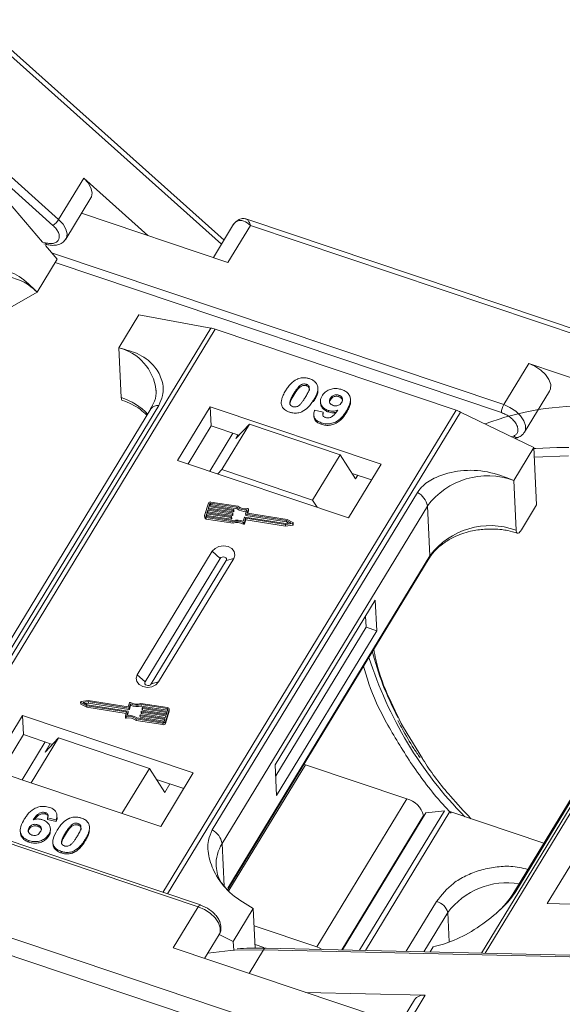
# Model space of a CAD drawing. Header units: millimetres. Extents: x -645 to 830, y -176 to 857.
# Tile 43 of 76: x 296 to 332, y 663 to 730. Entities that reach past the tile are written whole.
import ezdxf

# ---------------------------------------------------------------- set-up
doc = ezdxf.new("R2010")
doc.units = ezdxf.units.MM

msp = doc.modelspace()

# ---------------------------------------------------------------- linework, layer by layer
at = {"color": 7, "linetype": 'Continuous', "lineweight": 15}
for p, q in [((286.806, 734.421), (309.134, 714.487)), ((309.303, 714.765), (287.502, 734.228)), ((277.791, 733.628), (297.814, 715.752)), ((298.198, 716.151), (278.645, 733.608)), ((299.879, 718.914), (298.198, 716.151)), ((304.181, 715.073), (299.879, 718.914)), ((294.839, 717.304), (297.114, 714.63)), ((298.687, 714.834), (300.368, 717.596)), ((299.74, 716.565), (309.567, 713.264)), ((309.946, 715.822), (308.589, 713.592)), ((309.567, 713.264), (311.08, 715.75)), ((345.428, 704.543), (310.83, 716.164)), ((311.08, 715.75), (345.185, 704.294)), ((297.315, 714.577), (297.114, 714.63)), ((297.212, 714.515), (297.382, 714.47)), ((297.32, 714.388), (298.098, 713.473)), ((328.08, 703.719), (297.721, 713.916)), ((296.753, 711.264), (298.098, 713.473)), ((297.962, 713.25), (327.924, 703.186)), ((293.945, 709.658), (296.753, 711.264)), ((303.576, 709.747), (302.232, 707.538)), ((303.576, 709.747), (308.407, 708.86)), ((308.407, 708.86), (288.727, 676.518)), ((289.015, 676.421), (308.706, 708.782)), ((308.706, 708.782), (324.886, 703.347)), ((302.232, 707.538), (302.398, 704.197)), ((329.76, 706.481), (328.08, 703.719)), ((338.657, 703.493), (329.76, 706.481)), ((314.828, 705.087), (314.833, 704.984)), ((313.986, 704.467), (313.991, 704.364)), ((314.371, 704.979), (314.376, 704.876)), ((315.609, 704.757), (315.604, 704.86)), ((329.484, 701.868), (331.165, 704.63)), ((313.158, 703.999), (313.159, 703.972)), ((315.311, 703.915), (315.306, 704.018)), ((315.771, 703.937), (315.777, 703.834)), ((316.446, 704.145), (316.451, 704.042)), ((317.013, 704.252), (317.008, 704.354)), ((317.797, 703.978), (317.791, 704.081)), ((304.385, 703.432), (290.603, 680.783)), ((291.142, 681.016), (304.924, 703.665)), ((324.886, 703.347), (305.195, 670.986)), ((305.508, 670.881), (325.188, 703.224)), ((308.374, 703.571), (306.189, 699.98)), ((319.841, 699.719), (308.374, 703.571)), ((308.374, 703.571), (308.438, 702.286)), ((315.382, 703.343), (315.962, 703.205)), ((315.945, 703.042), (315.967, 703.102)), ((315.962, 703.205), (315.967, 703.102)), ((316.305, 703.328), (316.31, 703.225)), ((317.528, 703.193), (317.523, 703.296)), ((325.188, 703.224), (330.093, 700.84)), ((315.335, 702.971), (315.34, 702.868)), ((315.818, 702.502), (315.823, 702.399)), ((308.438, 702.286), (306.891, 699.745)), ((308.356, 699.253), (309.902, 701.794)), ((310.294, 701.663), (308.438, 702.286)), ((311.002, 702.404), (309.153, 699.365)), ((310.088, 701.447), (311.002, 702.404)), ((317.093, 700.358), (311.002, 702.404)), ((310.088, 701.447), (310.232, 701.683)), ((328.75, 701.614), (328.612, 701.56)), ((328.857, 701.441), (329.064, 701.522)), ((328.749, 698.631), (330.093, 700.84)), ((330.093, 700.84), (330.285, 696.986)), ((332.451, 700.835), (331.652, 700.84)), ((306.189, 699.98), (317.656, 696.129)), ((315.245, 697.319), (317.093, 700.358)), ((317.093, 700.358), (318.135, 698.744)), ((330.125, 700.202), (332.439, 700.275)), ((309.153, 699.365), (308.878, 699.077)), ((315.245, 697.319), (309.153, 699.365)), ((317.656, 696.129), (319.841, 699.719)), ((319.202, 698.671), (317.9, 699.108)), ((318.279, 698.981), (318.135, 698.744)), ((346.099, 698.984), (326.587, 666.917)), ((326.829, 666.912), (346.356, 699.003)), ((328.915, 695.29), (328.749, 698.631)), ((322.289, 697.833), (308.507, 675.184)), ((310.218, 696.9), (308.423, 697.183)), ((315.558, 696.833), (315.245, 697.319)), ((308.256, 697.1), (308.001, 696.268)), ((308.208, 696.635), (308.155, 696.462)), ((308.19, 696.457), (308.214, 696.533)), ((309.849, 696.377), (308.208, 696.635)), ((308.214, 696.533), (308.208, 696.635)), ((308.214, 696.533), (309.854, 696.274)), ((308.283, 696.878), (308.23, 696.705)), ((308.23, 696.705), (309.87, 696.447)), ((308.265, 696.699), (308.288, 696.775)), ((309.923, 696.62), (308.283, 696.878)), ((308.288, 696.775), (308.283, 696.878)), ((308.288, 696.775), (309.928, 696.517)), ((308.346, 697.086), (308.304, 696.947)), ((308.304, 696.947), (309.944, 696.689)), ((308.339, 696.942), (308.352, 696.983)), ((308.352, 696.983), (308.346, 697.086)), ((310.169, 696.835), (308.402, 697.114)), ((308.402, 697.114), (308.407, 697.011)), ((308.407, 697.011), (310.174, 696.733)), ((309.176, 674.267), (322.958, 696.916)), ((309.928, 696.517), (309.923, 696.62)), ((309.962, 696.668), (309.951, 696.634)), ((309.956, 696.531), (309.951, 696.634)), ((309.956, 696.531), (309.967, 696.565)), ((309.967, 696.57), (309.962, 696.673)), ((309.967, 696.565), (309.962, 696.668)), ((310.174, 696.733), (310.169, 696.835)), ((310.754, 696.398), (310.836, 696.666)), ((310.866, 696.453), (310.942, 696.704)), ((310.895, 696.43), (310.947, 696.601)), ((310.942, 696.704), (310.947, 696.601)), ((310.949, 696.611), (310.944, 696.714)), ((323.125, 693.576), (322.958, 696.916)), ((329.277, 695.328), (330.285, 696.986)), ((307.998, 696.24), (308.003, 696.137)), ((308.134, 696.393), (308.092, 696.254)), ((308.092, 696.254), (308.093, 696.236)), ((308.105, 696.143), (309.9, 695.861)), ((308.11, 696.04), (308.105, 696.143)), ((308.11, 696.04), (309.905, 695.758)), ((308.116, 696.215), (308.139, 696.29)), ((308.126, 696.212), (309.893, 695.934)), ((309.775, 696.135), (308.134, 696.393)), ((308.139, 696.29), (308.134, 696.393)), ((308.139, 696.29), (309.78, 696.032)), ((308.155, 696.462), (309.796, 696.204)), ((309.78, 696.032), (309.775, 696.135)), ((309.813, 696.183), (309.802, 696.148)), ((309.808, 696.046), (309.802, 696.148)), ((309.808, 696.046), (309.818, 696.08)), ((309.813, 696.183), (309.818, 696.08)), ((309.819, 696.085), (309.814, 696.188)), ((309.854, 696.274), (309.849, 696.377)), ((309.887, 696.426), (309.877, 696.391)), ((309.882, 696.288), (309.877, 696.391)), ((309.882, 696.288), (309.893, 696.323)), ((309.893, 696.323), (309.887, 696.426)), ((309.893, 696.328), (309.888, 696.43)), ((309.905, 695.758), (309.9, 695.861)), ((310.597, 695.888), (310.679, 696.156)), ((310.672, 695.821), (310.754, 696.089)), ((310.677, 695.718), (310.672, 695.821)), ((310.677, 695.718), (310.759, 695.987)), ((310.707, 696.169), (313.434, 695.74)), ((310.753, 696.394), (310.758, 696.291)), ((310.754, 696.089), (313.431, 695.668)), ((310.759, 695.987), (310.754, 696.089)), ((310.759, 695.987), (313.436, 695.565)), ((313.498, 695.948), (310.771, 696.377)), ((310.776, 696.275), (310.771, 696.377)), ((310.776, 696.275), (313.503, 695.845)), ((310.866, 696.444), (310.866, 696.453)), ((313.537, 696.014), (310.883, 696.432)), ((313.785, 695.794), (313.498, 695.948)), ((313.503, 695.845), (313.498, 695.948)), ((313.503, 695.845), (313.64, 695.772)), ((313.928, 695.805), (313.537, 696.014)), ((310.598, 695.8), (310.603, 695.697)), ((313.431, 695.668), (313.909, 695.741)), ((313.436, 695.565), (313.431, 695.668)), ((313.434, 695.74), (313.785, 695.794)), ((313.436, 695.565), (313.914, 695.638)), ((313.909, 695.741), (313.914, 695.638)), ((313.953, 695.675), (313.947, 695.778)), ((308.516, 693.876), (303.474, 685.59)), ((308.516, 693.876), (309.044, 693.395)), ((309.044, 693.395), (304.002, 685.109)), ((304.411, 684.972), (309.453, 693.258)), ((304.908, 685.108), (309.95, 693.395)), ((309.95, 693.395), (309.453, 693.258)), ((323.125, 693.576), (309.549, 671.266)), ((309.565, 671.187), (323.084, 693.405)), ((342.476, 693.525), (328.695, 670.876)), ((328.888, 671.043), (342.669, 693.693)), ((319.454, 690.602), (312.732, 679.554)), ((319.557, 688.546), (319.454, 690.602)), ((318.84, 688.787), (318.803, 689.532)), ((312.769, 678.809), (318.84, 688.787)), ((312.834, 677.498), (319.557, 688.546)), ((319.557, 688.546), (318.84, 688.787)), ((304.002, 685.109), (303.474, 685.59)), ((304.908, 685.108), (304.411, 684.972)), ((299.673, 683.751), (299.678, 683.649)), ((299.692, 683.725), (300.083, 683.515)), ((299.697, 683.622), (299.692, 683.725)), ((299.697, 683.622), (300.088, 683.412)), ((300.189, 683.861), (299.712, 683.788)), ((300.187, 683.789), (299.835, 683.736)), ((299.835, 683.736), (300.123, 683.581)), ((299.986, 683.655), (300.192, 683.686)), ((300.083, 683.515), (302.738, 683.097)), ((300.088, 683.412), (300.083, 683.515)), ((300.088, 683.412), (302.731, 682.996)), ((300.123, 683.581), (302.849, 683.152)), ((302.913, 683.36), (300.187, 683.789)), ((300.192, 683.686), (300.187, 683.789)), ((302.866, 683.44), (300.189, 683.861)), ((300.192, 683.686), (302.918, 683.257)), ((302.949, 683.708), (302.866, 683.44)), ((302.918, 683.257), (302.913, 683.36)), ((303.023, 683.642), (302.941, 683.374)), ((302.946, 683.271), (302.941, 683.374)), ((302.946, 683.271), (303.028, 683.539)), ((303.028, 683.539), (303.023, 683.642)), ((305.515, 683.386), (303.721, 683.669)), ((305.494, 683.317), (303.728, 683.595)), ((303.733, 683.492), (303.728, 683.595)), ((303.733, 683.492), (305.499, 683.214)), ((303.807, 683.346), (303.818, 683.381)), ((303.807, 683.342), (303.812, 683.239)), ((305.465, 683.067), (303.825, 683.325)), ((303.83, 683.223), (303.825, 683.325)), ((303.846, 683.395), (305.486, 683.136)), ((305.365, 682.429), (305.619, 683.261)), ((305.486, 683.136), (305.529, 683.275)), ((305.499, 683.214), (305.494, 683.317)), ((305.619, 683.261), (305.625, 683.158)), ((305.628, 683.186), (305.623, 683.289)), ((295.769, 682.855), (293.584, 679.265)), ((307.235, 679.004), (295.769, 682.855)), ((295.769, 682.855), (295.833, 681.571)), ((302.677, 682.816), (302.682, 682.713)), ((302.755, 683.076), (302.678, 682.825)), ((302.739, 682.681), (302.733, 682.784)), ((302.741, 683.03), (302.738, 683.097)), ((302.867, 683.131), (302.785, 682.863)), ((302.822, 682.867), (302.872, 683.028)), ((302.872, 683.033), (302.867, 683.136)), ((302.872, 683.028), (302.867, 683.131)), ((303.402, 682.629), (305.197, 682.346)), ((303.407, 682.526), (303.402, 682.629)), ((303.452, 682.694), (305.218, 682.416)), ((303.658, 682.856), (303.663, 682.754)), ((303.659, 682.861), (303.669, 682.896)), ((305.317, 682.582), (303.676, 682.84)), ((303.681, 682.737), (303.676, 682.84)), ((303.681, 682.737), (305.287, 682.485)), ((303.697, 682.91), (305.338, 682.651)), ((303.733, 683.104), (303.744, 683.138)), ((303.733, 683.099), (303.738, 682.996)), ((305.391, 682.825), (303.75, 683.083)), ((303.756, 682.98), (303.75, 683.083)), ((303.756, 682.98), (305.361, 682.727)), ((303.772, 683.152), (305.412, 682.894)), ((303.83, 683.223), (305.435, 682.97)), ((305.338, 682.651), (305.391, 682.825)), ((305.37, 682.326), (305.625, 683.158)), ((305.412, 682.894), (305.465, 683.067)), ((303.407, 682.526), (305.202, 682.244)), ((305.197, 682.346), (305.202, 682.244)), ((305.274, 682.443), (305.317, 682.582)), ((305.37, 682.326), (305.365, 682.429)), ((322.627, 679.963), (321.348, 682.042)), ((295.833, 681.571), (294.286, 679.029)), ((297.776, 680.918), (295.833, 681.571)), ((298.195, 681.357), (296.356, 678.334)), ((297.282, 680.4), (298.195, 681.357)), ((298.195, 681.357), (304.287, 679.31)), ((295.751, 678.537), (297.297, 681.079)), ((297.627, 680.968), (297.282, 680.4)), ((277.555, 680.105), (307.575, 670.022)), ((307.714, 670.14), (277.639, 680.242)), ((302.447, 676.288), (304.287, 679.31)), ((304.287, 679.31), (305.328, 677.697)), ((309.63, 671.11), (314.77, 679.557)), ((312.732, 679.554), (312.834, 677.498)), ((314.77, 679.557), (314.676, 679.586)), ((321.578, 677.27), (314.77, 679.557)), ((293.584, 679.265), (305.05, 675.413)), ((305.05, 675.413), (307.235, 679.004)), ((306.597, 677.955), (304.764, 678.57)), ((305.328, 677.697), (305.673, 678.265)), ((321.578, 677.27), (315.528, 667.327)), ((297.301, 676.343), (297.306, 676.24)), ((298.031, 675.847), (297.452, 675.985)), ((297.452, 675.985), (297.457, 675.882)), ((298.079, 676.214), (298.079, 676.219)), ((298.084, 676.116), (298.08, 676.201)), ((317.212, 667.132), (322.692, 676.138)), ((322.858, 676.335), (317.258, 667.131)), ((318.405, 667.105), (324.094, 676.454)), ((318.796, 667.096), (324.459, 676.404)), ((322.692, 676.138), (322.695, 676.068)), ((322.858, 676.335), (324.094, 676.454)), ((324.459, 676.404), (330.769, 674.284)), ((296.215, 675.335), (296.221, 675.233)), ((296.792, 675.525), (296.797, 675.422)), ((297.457, 675.882), (298.037, 675.744)), ((298.031, 675.847), (298.037, 675.744)), ((299.048, 675.394), (299.043, 675.497)), ((299.5, 675.604), (299.505, 675.502)), ((295.622, 675.109), (295.627, 675.006)), ((297.533, 674.881), (297.538, 674.778)), ((297.647, 675.148), (297.642, 675.251)), ((298.657, 674.982), (298.662, 674.88)), ((300.261, 675.089), (300.256, 675.192)), ((296.193, 674.463), (296.198, 674.361)), ((297.81, 674.329), (297.815, 674.226)), ((299.98, 674.538), (299.985, 674.435)), ((309.176, 674.267), (309.319, 671.41)), ((298.362, 673.735), (298.367, 673.632)), ((299.152, 673.74), (299.157, 673.637)), ((333.187, 673.819), (331.003, 670.229)), ((318.294, 660.101), (284.189, 671.556)), ((283.077, 670.759), (317.96, 659.042)), ((307.714, 670.14), (307.717, 670.139)), ((308.189, 669.918), (307.714, 670.131)), ((323.576, 670.38), (321.539, 667.033)), ((331.003, 670.229), (341.346, 669.991)), ((307.575, 670.022), (305.895, 667.259)), ((311.269, 669.905), (309.925, 667.695)), ((311.269, 669.905), (311.402, 667.245)), ((322.724, 667.006), (324.318, 669.625)), ((324.416, 667.667), (324.318, 669.625)), ((315.528, 667.327), (311.328, 668.738)), ((307.996, 666.554), (308.98, 668.17)), ((308.972, 668.158), (309.925, 667.695)), ((309.925, 667.695), (309.955, 667.1)), ((311.39, 667.487), (311.983, 667.288)), ((305.895, 667.259), (319.806, 662.587)), ((310.004, 667.103), (311.947, 667.137)), ((310.982, 665.551), (311.947, 667.137)), ((311.947, 667.137), (342.712, 666.431)), ((342.876, 666.543), (312.111, 667.249)), ((323.137, 666.996), (323.336, 667.324)), ((322.816, 664.087), (314.791, 664.271)), ((321.303, 661.601), (322.816, 664.087)), ((322.083, 663.776), (320.402, 661.013))]:
    msp.add_line(p, q, dxfattribs=at)
at = {"color": 7, "linetype": 'Continuous', "lineweight": 15, "flags": 128}
for points in [[(300.368, 717.596), (300.403, 717.664), (300.448, 717.943), (300.369, 718.263), (300.174, 718.596), (299.879, 718.914)], [(298.686, 714.832), (298.722, 714.902), (298.767, 715.181), (298.689, 715.5), (298.493, 715.834), (298.198, 716.151)], [(310.196, 716.042), (310.043, 715.94), (309.946, 715.822)], [(331.165, 704.63), (331.227, 704.78), (331.233, 705.075), (331.116, 705.402), (330.887, 705.733), (330.565, 706.04), (330.179, 706.297), (329.76, 706.481)], [(329.488, 701.874), (329.547, 702.018), (329.552, 702.313), (329.436, 702.64), (329.206, 702.971), (328.885, 703.278), (328.498, 703.535), (328.08, 703.719)], [(331.652, 700.84), (330.245, 700.782), (330.097, 700.771)], [(309.967, 696.565), (309.967, 696.569), (309.967, 696.57)], [(310.887, 696.746), (310.899, 696.747), (310.91, 696.745), (310.921, 696.742), (310.93, 696.737), (310.937, 696.73), (310.942, 696.722), (310.944, 696.713), (310.942, 696.704)], [(310.947, 696.601), (310.949, 696.61), (310.949, 696.611)], [(309.818, 696.08), (309.819, 696.084), (309.819, 696.085)], [(309.893, 696.323), (309.893, 696.326), (309.893, 696.328)], [(313.928, 695.805), (313.938, 695.798), (313.945, 695.789), (313.947, 695.779), (313.946, 695.768), (313.941, 695.759), (313.933, 695.75), (313.922, 695.744), (313.909, 695.741)], [(309.95, 693.395), (310.024, 693.624), (309.978, 693.856), (309.818, 694.054), (309.569, 694.188), (309.269, 694.238), (308.964, 694.196), (308.7, 694.069), (308.516, 693.876)], [(309.453, 693.258), (309.474, 693.324), (309.461, 693.39), (309.415, 693.446), (309.344, 693.484), (309.259, 693.499), (309.172, 693.487), (309.096, 693.451), (309.044, 693.395)], [(323.125, 693.576), (323.116, 693.48), (323.084, 693.405)], [(303.474, 685.59), (303.4, 685.36), (303.447, 685.129), (303.606, 684.931), (303.855, 684.797), (304.155, 684.747), (304.46, 684.788), (304.725, 684.915), (304.908, 685.108)], [(304.002, 685.109), (303.981, 685.044), (303.994, 684.978), (304.04, 684.921), (304.111, 684.883), (304.196, 684.869), (304.283, 684.881), (304.358, 684.917), (304.411, 684.972)], [(299.692, 683.725), (299.682, 683.732), (299.676, 683.741), (299.673, 683.751), (299.674, 683.761), (299.679, 683.771), (299.688, 683.779), (299.699, 683.785), (299.712, 683.788)], [(302.733, 682.784), (302.722, 682.783), (302.71, 682.784), (302.7, 682.787), (302.69, 682.793), (302.683, 682.8), (302.679, 682.808), (302.677, 682.816), (302.678, 682.825)], [(302.872, 683.028), (302.872, 683.032), (302.872, 683.033)], [(305.509, 683.212), (305.508, 683.212), (305.499, 683.214)], [(305.625, 683.158), (305.628, 683.179), (305.628, 683.186)], [(324.459, 676.404), (324.411, 676.419), (324.39, 676.425)], [(307.575, 670.022), (307.608, 670.07), (307.641, 670.108), (307.671, 670.132), (307.698, 670.142), (307.714, 670.14)], [(307.575, 670.022), (307.994, 669.838), (308.38, 669.581), (308.702, 669.274), (308.931, 668.942), (309.048, 668.615), (309.042, 668.321), (308.98, 668.17)], [(308.216, 666.916), (309.74, 667.085), (310.004, 667.103)], [(315.528, 667.327), (315.738, 667.242), (315.888, 667.163)]]:
    msp.add_lwpolyline(points, dxfattribs=at)
at = {"color": 7, "linetype": 'Continuous', "lineweight": 15}
for centre, radius, start, end in [((297.093, 716.829), 1.296, 303.79266, 328.48764), ((310.404, 715.921), 0.24, 105.03624, 149.7203), ((297.431, 714.576), 0.117, 179.48513, 245.05512), ((294.234, 708.852), 3.488, 43.75046, 115.76385), ((308.008, 706.72), 2.177, 71.30483, 79.44892), ((301.435, 704.312), 3.322, 6.74079, 76.12666), ((301.167, 700.294), 4.092, 42.48399, 72.48702), ((304.856, 703.084), 0.586, 83.30087, 143.54638), ((324.072, 700.933), 2.548, 64.02436, 71.35719), ((333.309, 685.446), 18.169, 87.4032, 110.87263), ((329.016, 703.157), 1.092, 149.03719, 178.49212), ((328.976, 701.802), 0.293, 219.72428, 287.21884), ((327.003, 693.889), 5.053, 69.79297, 143.19026), ((321.654, 696.667), 1.327, 10.844, 61.4649), ((308.39, 697.039), 0.148, 77.08761, 155.38583), ((308.391, 697.066), 0.0493, 77.08761, 155.38583), ((308.396, 696.963), 0.0493, 77.08761, 155.38583), ((309.929, 696.644), 0.0247, 257.08761, 335.38583), ((309.934, 696.541), 0.0247, 257.08761, 335.38583), ((309.944, 696.671), 0.0178, 349.9361, 89.38515), ((310.712, 697.578), 0.92, 233.78729, 277.72619), ((310.715, 697.47), 0.915, 233.73254, 275.53353), ((310.719, 697.542), 0.814, 232.04006, 281.90424), ((308.106, 696.25), 0.107, 169.9361, 269.38515), ((308.118, 696.157), 0.117, 189.77216, 266.09088), ((308.127, 696.248), 0.0356, 169.9361, 269.38515), ((309.78, 696.159), 0.0247, 257.08761, 335.38583), ((309.785, 696.056), 0.0247, 257.08761, 335.38583), ((309.796, 696.186), 0.0178, 349.9361, 89.38515), ((309.854, 696.401), 0.0247, 257.08761, 335.38583), ((309.859, 696.298), 0.0247, 257.08761, 335.38583), ((309.87, 696.429), 0.0178, 349.9361, 89.38515), ((310.184, 694.988), 0.99, 65.32854, 107.09829), ((310.181, 695.046), 0.862, 61.07396, 109.03064), ((310.186, 694.943), 0.862, 61.07396, 109.03064), ((310.625, 695.844), 0.0521, 237.98243, 333.69353), ((310.702, 696.145), 0.0247, 77.08761, 155.38583), ((310.771, 696.395), 0.0178, 169.9361, 269.38515), ((310.778, 696.294), 0.0195, 189.77216, 266.09088), ((310.883, 696.45), 0.0178, 169.9361, 269.38515), ((310.63, 695.742), 0.0521, 237.98243, 333.69353), ((313.913, 695.678), 0.0399, 271.81381, 355.88325), ((327.17, 690.548), 5.053, 69.79297, 143.19026), ((338.434, 692.056), 19.793, 194.15702, 208.15789), ((344.593, 694.859), 26.816, 197.60841, 224.49404), ((299.711, 683.651), 0.0324, 184.84679, 245.78023), ((302.919, 683.384), 0.0247, 257.08761, 335.38583), ((302.924, 683.281), 0.0247, 257.08761, 335.38583), ((302.995, 683.685), 0.0521, 57.98243, 153.69353), ((303.44, 684.483), 0.862, 241.07396, 289.03064), ((303.437, 684.542), 0.99, 245.32854, 287.09829), ((303.442, 684.439), 0.99, 245.32854, 287.09829), ((303.825, 683.343), 0.0178, 169.9361, 269.38515), ((303.84, 683.371), 0.0247, 77.08761, 155.38583), ((305.494, 683.281), 0.0356, 349.9361, 89.38515), ((305.514, 683.28), 0.107, 349.9361, 89.38515), ((302.726, 682.724), 0.0451, 194.37253, 286.40588), ((302.901, 681.987), 0.814, 52.04006, 101.90424), ((302.738, 683.079), 0.0178, 349.9361, 89.38515), ((302.907, 681.884), 0.814, 52.04006, 101.90424), ((302.908, 681.952), 0.92, 53.78729, 97.72619), ((302.849, 683.134), 0.0178, 349.9361, 89.38515), ((303.676, 682.858), 0.0178, 169.9361, 269.38515), ((303.683, 682.757), 0.0195, 189.77216, 266.09088), ((303.692, 682.885), 0.0247, 77.08761, 155.38583), ((303.751, 683.101), 0.0178, 169.9361, 269.38515), ((303.757, 683), 0.0195, 189.77216, 266.09088), ((303.766, 683.128), 0.0247, 77.08761, 155.38583), ((303.831, 683.242), 0.0195, 189.77216, 266.09088), ((305.23, 682.491), 0.148, 257.08761, 335.38583), ((305.235, 682.388), 0.148, 257.08761, 335.38583), ((305.229, 682.464), 0.0493, 257.08761, 335.38583), ((321.184, 675.768), 1.553, 13.78253, 75.26861), ((307.873, 674.017), 1.327, 10.844, 61.4649), ((311.442, 672.841), 2.677, 147.81274, 182.16304), ((328.309, 666.664), 4.969, 80.65519, 143.42464), ((329.066, 670.644), 0.437, 114.04363, 148.18037), ((323.313, 669.379), 1.035, 13.78253, 75.26861), ((312.127, 667.051), 0.199, 94.37574, 154.30043), ((322.711, 663.315), 0.779, 82.29579, 143.75946)]:
    msp.add_arc(centre, radius, start, end, dxfattribs=at)
for points, knots in [([(297.814, 715.752), (297.891, 715.675), (298.049, 715.519), (298.197, 715.261), (298.257, 715.017), (298.222, 714.807), (298.099, 714.645), (297.892, 714.545), (297.623, 714.515), (297.416, 714.557), (297.315, 714.577)], [0, 0, 0, 0, 0.12225, 0.25, 0.37775, 0.5, 0.62225, 0.75, 0.87775, 1, 1, 1, 1]), ([(310.251, 716.099), (310.203, 716.074), (310.073, 716.006), (309.993, 715.889), (309.942, 715.816)], [0, 0, 0, 0, 0.371407, 1, 1, 1, 1]), ([(311.08, 715.75), (310.926, 715.863), (310.688, 716.039), (310.396, 716.106), (310.259, 716.062), (310.196, 716.042)], [0, 0, 0, 0, 0.4984129, 0.772928, 1, 1, 1, 1]), ([(310.821, 716.167), (310.749, 716.185), (310.635, 716.213), (310.446, 716.197), (310.346, 716.156), (310.294, 716.135)], [0, 0, 0, 0, 0.455102, 0.718058, 1, 1, 1, 1]), ([(310.824, 716.148), (310.84, 716.147), (310.893, 716.143), (310.976, 716.004), (311.045, 715.835), (311.08, 715.75)], [0, 0, 0, 0, 0.177701, 0.587823, 1, 1, 1, 1]), ([(297.406, 714.467), (297.449, 714.456), (297.609, 714.415), (297.884, 714.399), (298.215, 714.453), (298.507, 714.592), (298.623, 714.762), (298.675, 714.838)], [0, 0, 0, 0, 0.083817, 0.314335, 0.549201, 0.797686, 1, 1, 1, 1]), ([(296.753, 711.264), (296.363, 711.65), (295.583, 712.423), (294.213, 712.906), (293.053, 712.8), (292.25, 712.375), (291.952, 711.975), (291.841, 711.826)], [0, 0, 0, 0, 0.249096, 0.498243, 0.745205, 0.90541, 1, 1, 1, 1]), ([(304.924, 703.665), (305.024, 703.887), (305.281, 704.453), (305.184, 705.364), (304.685, 706.323), (303.707, 707.14), (302.722, 707.405), (302.232, 707.538)], [0, 0, 0, 0, 0.125713, 0.321276, 0.524466, 0.763484, 1, 1, 1, 1]), ([(313.434, 704.652), (313.481, 704.725), (313.586, 704.891), (313.816, 705.166), (314.059, 705.366), (314.242, 705.442), (314.262, 705.45)], [0, 0, 0, 0, 0.236731, 0.537555, 0.949668, 1, 1, 1, 1]), ([(314.262, 705.45), (314.31, 705.467), (314.409, 705.502), (314.569, 705.525), (314.732, 705.525), (314.866, 705.506), (314.973, 705.48), (315.025, 705.463), (315.052, 705.455)], [0, 0, 0, 0, 0.193776, 0.3936, 0.587864, 0.788908, 0.894169, 1, 1, 1, 1]), ([(314.371, 704.979), (314.411, 705.011), (314.476, 705.064), (314.596, 705.108), (314.707, 705.115), (314.784, 705.1), (314.823, 705.088), (314.828, 705.087)], [0, 0, 0, 0, 0.334804, 0.542561, 0.750382, 0.970721, 1, 1, 1, 1]), ([(314.828, 705.087), (314.867, 705.07), (314.937, 705.04), (315.005, 704.966), (315.037, 704.857), (315.013, 704.682), (314.906, 704.458), (314.807, 704.291), (314.757, 704.207)], [0, 0, 0, 0, 0.104614, 0.188814, 0.273512, 0.444127, 0.719481, 1, 1, 1, 1]), ([(315.052, 705.455), (315.145, 705.417), (315.333, 705.34), (315.519, 705.146), (315.615, 704.918), (315.594, 704.526), (315.428, 704.234), (315.306, 704.018)], [0, 0, 0, 0, 0.147566, 0.296688, 0.431278, 0.580404, 1, 1, 1, 1]), ([(304.729, 704.706), (304.731, 704.695), (304.777, 704.449), (304.687, 704.022), (304.467, 703.606), (304.376, 703.432)], [0, 0, 0, 0, 0.0259765, 0.5921111, 1, 1, 1, 1]), ([(313.172, 703.664), (313.162, 703.704), (313.142, 703.783), (313.145, 703.94), (313.183, 704.132), (313.261, 704.33), (313.347, 704.504), (313.405, 704.602), (313.434, 704.652)], [0, 0, 0, 0, 0.118441, 0.239346, 0.459593, 0.684925, 0.84224, 1, 1, 1, 1]), ([(313.914, 703.585), (313.868, 703.606), (313.793, 703.64), (313.731, 703.72), (313.708, 703.829), (313.734, 704.003), (313.844, 704.225), (313.938, 704.386), (313.986, 704.467)], [0, 0, 0, 0, 0.12537, 0.20229, 0.279179, 0.464758, 0.730582, 1, 1, 1, 1]), ([(313.986, 704.467), (314.008, 704.503), (314.054, 704.577), (314.119, 704.675), (314.18, 704.762), (314.238, 704.837), (314.299, 704.911), (314.347, 704.956), (314.371, 704.979)], [0, 0, 0, 0, 0.2059417, 0.4119594, 0.558149, 0.7045024, 0.8518015, 1, 1, 1, 1]), ([(313.991, 704.364), (314.013, 704.401), (314.059, 704.474), (314.124, 704.572), (314.185, 704.659), (314.243, 704.734), (314.304, 704.808), (314.352, 704.853), (314.376, 704.876)], [0, 0, 0, 0, 0.205942, 0.411959, 0.558149, 0.704502, 0.851801, 1, 1, 1, 1]), ([(314.376, 704.876), (314.417, 704.909), (314.482, 704.961), (314.601, 705.005), (314.712, 705.012), (314.789, 704.997), (314.828, 704.985), (314.833, 704.984)], [0, 0, 0, 0, 0.334804, 0.542561, 0.750382, 0.970721, 1, 1, 1, 1]), ([(314.833, 704.984), (314.872, 704.967), (314.942, 704.937), (315.01, 704.863), (315.04, 704.765), (315.027, 704.693), (315.019, 704.649)], [0, 0, 0, 0, 0.255325, 0.46083, 0.667547, 1, 1, 1, 1]), ([(315.311, 703.915), (315.353, 703.989), (315.485, 704.22), (315.627, 704.507), (315.601, 704.716), (315.596, 704.756)], [0, 0, 0, 0, 0.276495, 0.862243, 1, 1, 1, 1]), ([(315.881, 704.309), (315.932, 704.381), (316.034, 704.527), (316.281, 704.696), (316.581, 704.792), (316.913, 704.81), (317.116, 704.755), (317.221, 704.726)], [0, 0, 0, 0, 0.197927, 0.397728, 0.597413, 0.790584, 1, 1, 1, 1]), ([(317.221, 704.726), (317.315, 704.688), (317.502, 704.611), (317.692, 704.412), (317.799, 704.173), (317.791, 703.82), (317.659, 703.526), (317.542, 703.329), (317.523, 703.296)], [0, 0, 0, 0, 0.148288, 0.297745, 0.443713, 0.607791, 0.934708, 1, 1, 1, 1]), ([(302.398, 704.197), (302.404, 704.144), (302.416, 704.042), (302.461, 704.014), (302.483, 704.001)], [0, 0, 0, 0, 0.51935, 1, 1, 1, 1]), ([(302.482, 703.998), (302.483, 703.998), (302.705, 703.939), (303.114, 703.745), (303.679, 703.425), (303.97, 703.153), (304.112, 703.021)], [0, 0, 0, 0, 0.00132, 0.32582, 0.671167, 1, 1, 1, 1]), ([(313.737, 703.821), (313.739, 703.838), (313.747, 703.942), (313.854, 704.122), (313.945, 704.283), (313.991, 704.364)], [0, 0, 0, 0, 0.0898219, 0.5418552, 1, 1, 1, 1]), ([(314.757, 704.207), (314.735, 704.171), (314.689, 704.097), (314.624, 703.999), (314.563, 703.912), (314.505, 703.837), (314.443, 703.762), (314.395, 703.716), (314.371, 703.693)], [0, 0, 0, 0, 0.20527, 0.410616, 0.55715, 0.703844, 0.851471, 1, 1, 1, 1]), ([(315.306, 704.018), (315.259, 703.945), (315.154, 703.778), (314.929, 703.509), (314.688, 703.31), (314.507, 703.233), (314.48, 703.222)], [0, 0, 0, 0, 0.2372812, 0.5385907, 0.9326774, 1, 1, 1, 1]), ([(316.305, 703.328), (316.212, 703.368), (316.025, 703.447), (315.846, 703.651), (315.758, 703.884), (315.778, 704.113), (315.85, 704.25), (315.881, 704.309)], [0, 0, 0, 0, 0.210189, 0.421773, 0.623603, 0.837034, 1, 1, 1, 1]), ([(315.791, 703.835), (315.789, 703.799), (315.783, 703.685), (315.888, 703.499), (316.07, 703.321), (316.239, 703.254), (316.31, 703.225)], [0, 0, 0, 0, 0.136763, 0.437626, 0.762754, 1, 1, 1, 1]), ([(316.622, 703.665), (316.576, 703.685), (316.489, 703.721), (316.404, 703.812), (316.368, 703.912), (316.382, 704.027), (316.422, 704.101), (316.446, 704.145)], [0, 0, 0, 0, 0.213937, 0.398075, 0.583091, 0.751666, 1, 1, 1, 1]), ([(316.387, 703.881), (316.388, 703.89), (316.392, 703.946), (316.424, 703.998), (316.451, 704.042)], [0, 0, 0, 0, 0.159639, 1, 1, 1, 1]), ([(316.446, 704.145), (316.478, 704.192), (316.529, 704.267), (316.643, 704.348), (316.757, 704.381), (316.884, 704.387), (316.964, 704.366), (317.008, 704.354)], [0, 0, 0, 0, 0.29132, 0.465539, 0.641632, 0.798664, 1, 1, 1, 1]), ([(316.451, 704.042), (316.483, 704.089), (316.534, 704.164), (316.648, 704.245), (316.762, 704.278), (316.889, 704.284), (316.969, 704.263), (317.013, 704.252)], [0, 0, 0, 0, 0.29132, 0.465539, 0.641632, 0.798664, 1, 1, 1, 1]), ([(317.198, 703.854), (317.169, 703.812), (317.118, 703.74), (317, 703.668), (316.877, 703.636), (316.745, 703.631), (316.663, 703.654), (316.622, 703.665)], [0, 0, 0, 0, 0.267394, 0.447214, 0.627122, 0.813065, 1, 1, 1, 1]), ([(317.008, 704.354), (317.054, 704.334), (317.148, 704.293), (317.233, 704.187), (317.272, 704.069), (317.252, 703.954), (317.215, 703.886), (317.198, 703.854)], [0, 0, 0, 0, 0.207955, 0.420406, 0.62732, 0.827707, 1, 1, 1, 1]), ([(317.013, 704.252), (317.059, 704.231), (317.152, 704.19), (317.237, 704.091), (317.253, 704.018), (317.261, 703.985)], [0, 0, 0, 0, 0.352923, 0.713478, 1, 1, 1, 1]), ([(317.528, 703.193), (317.57, 703.267), (317.695, 703.491), (317.821, 703.761), (317.789, 703.949), (317.784, 703.977)], [0, 0, 0, 0, 0.297567, 0.897279, 1, 1, 1, 1]), ([(313.69, 703.217), (313.643, 703.234), (313.548, 703.269), (313.421, 703.341), (313.31, 703.43), (313.24, 703.519), (313.196, 703.599), (313.18, 703.643), (313.172, 703.664)], [0, 0, 0, 0, 0.1926347, 0.388697, 0.5820148, 0.7830443, 0.8909593, 1, 1, 1, 1]), ([(314.48, 703.222), (314.431, 703.205), (314.333, 703.17), (314.173, 703.147), (314.01, 703.147), (313.875, 703.166), (313.769, 703.192), (313.716, 703.209), (313.69, 703.217)], [0, 0, 0, 0, 0.193769, 0.393564, 0.587886, 0.789131, 0.894283, 1, 1, 1, 1]), ([(314.371, 703.693), (314.331, 703.661), (314.266, 703.608), (314.147, 703.565), (314.037, 703.558), (313.96, 703.572), (313.92, 703.584), (313.914, 703.585)], [0, 0, 0, 0, 0.333678, 0.540413, 0.747264, 0.961209, 1, 1, 1, 1]), ([(315.818, 702.502), (315.725, 702.541), (315.555, 702.611), (315.392, 702.787), (315.312, 703), (315.33, 703.192), (315.371, 703.311), (315.382, 703.343)], [0, 0, 0, 0, 0.2427882, 0.4388655, 0.6348012, 0.9009361, 1, 1, 1, 1]), ([(317.523, 703.296), (317.476, 703.223), (317.335, 703.004), (317.083, 702.718), (316.713, 702.504), (316.362, 702.421), (316.051, 702.434), (315.88, 702.484), (315.818, 702.502)], [0, 0, 0, 0, 0.142337, 0.429127, 0.589943, 0.751205, 0.909895, 1, 1, 1, 1]), ([(315.823, 702.399), (315.923, 702.372), (316.124, 702.318), (316.452, 702.333), (316.77, 702.425), (317.127, 702.65), (317.361, 702.93), (317.494, 703.14), (317.528, 703.193)], [0, 0, 0, 0, 0.14324, 0.28761, 0.430449, 0.591135, 0.89544, 1, 1, 1, 1]), ([(315.962, 703.205), (315.945, 703.157), (315.918, 703.084), (315.934, 702.983), (315.983, 702.915), (316.049, 702.871), (316.095, 702.853), (316.113, 702.847)], [0, 0, 0, 0, 0.3447142, 0.5290593, 0.7142089, 0.8921959, 1, 1, 1, 1]), ([(316.113, 702.847), (316.154, 702.837), (316.235, 702.817), (316.377, 702.835), (316.535, 702.895), (316.735, 703.068), (316.854, 703.229), (316.936, 703.339)], [0, 0, 0, 0, 0.112015, 0.224355, 0.367768, 0.565827, 1, 1, 1, 1]), ([(316.936, 703.339), (316.886, 703.324), (316.786, 703.291), (316.65, 703.278), (316.542, 703.28), (316.462, 703.288), (316.382, 703.305), (316.331, 703.32), (316.305, 703.328)], [0, 0, 0, 0, 0.243491, 0.496266, 0.61821, 0.741704, 0.870158, 1, 1, 1, 1]), ([(316.31, 703.225), (316.359, 703.211), (316.459, 703.182), (316.595, 703.174), (316.703, 703.18), (316.77, 703.189), (316.809, 703.199), (316.822, 703.202)], [0, 0, 0, 0, 0.3019612, 0.6159961, 0.7670742, 0.920126, 1, 1, 1, 1]), ([(327.924, 703.186), (328.028, 703.145), (328.24, 703.061), (328.537, 702.861), (328.783, 702.626), (328.955, 702.376), (329.044, 702.129), (329.04, 701.904), (328.945, 701.719), (328.814, 701.649), (328.75, 701.614)], [0, 0, 0, 0, 0.1222496, 0.25, 0.3777504, 0.5, 0.6222496, 0.75, 0.8777504, 1, 1, 1, 1]), ([(315.354, 702.87), (315.358, 702.833), (315.368, 702.72), (315.498, 702.566), (315.67, 702.456), (315.785, 702.414), (315.823, 702.399)], [0, 0, 0, 0, 0.178374, 0.534381, 0.842285, 1, 1, 1, 1]), ([(329.059, 701.531), (329.145, 701.567), (329.322, 701.641), (329.427, 701.8), (329.48, 701.882)], [0, 0, 0, 0, 0.485977, 1, 1, 1, 1]), ([(328.749, 698.631), (328.174, 698.855), (327.025, 699.304), (325.165, 699.356), (323.682, 698.967), (322.719, 698.401), (322.405, 697.986), (322.289, 697.833)], [0, 0, 0, 0, 0.249096, 0.498243, 0.745205, 0.90541, 1, 1, 1, 1]), ([(323.096, 693.403), (323.109, 693.432), (323.216, 693.658), (323.574, 694.043), (324.15, 694.519), (324.783, 694.867), (325.404, 695.105), (326.089, 695.292), (326.602, 695.34), (326.911, 695.369)], [0, 0, 0, 0, 0.027206, 0.212661, 0.388047, 0.561103, 0.687308, 0.811478, 1, 1, 1, 1]), ([(326.911, 695.369), (327.258, 695.369), (327.748, 695.37), (328.447, 695.255), (328.788, 695.154), (328.999, 695.091)], [0, 0, 0, 0, 0.48108, 0.677923, 1, 1, 1, 1]), ([(329.277, 695.328), (329.239, 695.272), (329.163, 695.159), (329.057, 695.082), (328.975, 695.088), (328.927, 695.166), (328.919, 695.255), (328.915, 695.29)], [0, 0, 0, 0, 0.2146939, 0.4293877, 0.6440816, 0.8587754, 1, 1, 1, 1]), ([(321.348, 682.042), (320.967, 682.801), (320.194, 684.342), (319.561, 686.107), (319.402, 687.068), (319.365, 687.293)], [0, 0, 0, 0, 0.426467, 0.86616, 1, 1, 1, 1]), ([(318.677, 686.161), (318.785, 685.772), (319.129, 684.532), (320.148, 682.355), (321.268, 680.589), (321.831, 679.701)], [0, 0, 0, 0, 0.185217, 0.59073, 1, 1, 1, 1]), ([(320.968, 682.517), (320.995, 682.46), (321.079, 682.28), (321.19, 682.1), (321.266, 681.977)], [0, 0, 0, 0, 0.317467, 1, 1, 1, 1]), ([(321.266, 681.977), (321.513, 681.53), (321.871, 680.878), (322.325, 680.231), (322.467, 680.029)], [0, 0, 0, 0, 0.685846, 1, 1, 1, 1]), ([(325.88, 675.927), (325.416, 676.427), (324.257, 677.676), (323.189, 679.044), (322.669, 679.896), (322.627, 679.963)], [0, 0, 0, 0, 0.381149, 0.950915, 1, 1, 1, 1]), ([(321.831, 679.701), (322.454, 678.814), (323.266, 677.657), (324.305, 676.554), (324.547, 676.297)], [0, 0, 0, 0, 0.76684, 1, 1, 1, 1]), ([(295.891, 675.894), (295.938, 675.967), (296.079, 676.186), (296.331, 676.472), (296.701, 676.685), (297.052, 676.769), (297.363, 676.756), (297.534, 676.706), (297.596, 676.688)], [0, 0, 0, 0, 0.142337, 0.429127, 0.589943, 0.751205, 0.909895, 1, 1, 1, 1]), ([(297.596, 676.688), (297.69, 676.649), (297.859, 676.579), (298.022, 676.402), (298.101, 676.191), (298.084, 675.999), (298.043, 675.881), (298.031, 675.847)], [0, 0, 0, 0, 0.2426908, 0.4390024, 0.635006, 0.8950587, 1, 1, 1, 1]), ([(297.301, 676.343), (297.26, 676.353), (297.179, 676.373), (297.036, 676.354), (296.877, 676.293), (296.678, 676.12), (296.559, 675.96), (296.478, 675.851)], [0, 0, 0, 0, 0.112049, 0.22438, 0.370115, 0.570276, 1, 1, 1, 1]), ([(296.586, 675.88), (296.605, 675.907), (296.675, 676), (296.792, 676.123), (296.961, 676.228), (297.107, 676.265), (297.226, 676.263), (297.284, 676.247), (297.306, 676.24)], [0, 0, 0, 0, 0.125063, 0.447498, 0.624691, 0.80303, 0.922697, 1, 1, 1, 1]), ([(297.452, 675.985), (297.469, 676.031), (297.496, 676.103), (297.48, 676.205), (297.431, 676.275), (297.365, 676.319), (297.319, 676.336), (297.301, 676.343)], [0, 0, 0, 0, 0.33384, 0.524547, 0.716372, 0.891824, 1, 1, 1, 1]), ([(297.306, 676.24), (297.343, 676.225), (297.408, 676.198), (297.467, 676.131), (297.492, 676.081), (297.49, 676.054), (297.49, 676.052)], [0, 0, 0, 0, 0.381231, 0.67833, 0.975215, 1, 1, 1, 1]), ([(298.037, 675.744), (298.065, 675.824), (298.11, 675.947), (298.08, 676.071), (298.07, 676.114)], [0, 0, 0, 0, 0.645982, 1, 1, 1, 1]), ([(298.934, 675.968), (298.982, 675.985), (299.081, 676.019), (299.241, 676.043), (299.404, 676.043), (299.538, 676.023), (299.645, 675.998), (299.697, 675.981), (299.724, 675.973)], [0, 0, 0, 0, 0.193776, 0.3936, 0.587864, 0.788908, 0.894169, 1, 1, 1, 1]), ([(296.193, 674.463), (296.099, 674.502), (295.912, 674.579), (295.721, 674.777), (295.615, 675.015), (295.623, 675.369), (295.755, 675.664), (295.872, 675.861), (295.891, 675.894)], [0, 0, 0, 0, 0.148269, 0.297647, 0.442421, 0.607851, 0.935658, 1, 1, 1, 1]), ([(296.406, 674.835), (296.36, 674.856), (296.266, 674.897), (296.18, 675.003), (296.142, 675.121), (296.162, 675.235), (296.198, 675.303), (296.215, 675.335)], [0, 0, 0, 0, 0.207905, 0.419981, 0.630626, 0.821735, 1, 1, 1, 1]), ([(296.215, 675.335), (296.247, 675.38), (296.298, 675.453), (296.421, 675.525), (296.545, 675.555), (296.674, 675.558), (296.753, 675.535), (296.792, 675.525)], [0, 0, 0, 0, 0.276721, 0.45687, 0.637007, 0.824068, 1, 1, 1, 1]), ([(296.221, 675.233), (296.252, 675.277), (296.303, 675.35), (296.426, 675.422), (296.55, 675.453), (296.679, 675.455), (296.759, 675.433), (296.797, 675.422)], [0, 0, 0, 0, 0.276721, 0.45687, 0.637007, 0.824068, 1, 1, 1, 1]), ([(296.478, 675.851), (296.528, 675.866), (296.629, 675.898), (296.763, 675.913), (296.871, 675.91), (296.952, 675.902), (297.031, 675.885), (297.083, 675.87), (297.109, 675.862)], [0, 0, 0, 0, 0.243654, 0.49576, 0.617892, 0.741503, 0.870025, 1, 1, 1, 1]), ([(296.792, 675.525), (296.839, 675.505), (296.925, 675.47), (297.008, 675.379), (297.048, 675.276), (297.03, 675.159), (296.99, 675.084), (296.968, 675.045)], [0, 0, 0, 0, 0.213757, 0.394944, 0.576585, 0.777311, 1, 1, 1, 1]), ([(296.797, 675.422), (296.844, 675.403), (296.931, 675.367), (297.01, 675.276), (297.047, 675.209), (297.043, 675.175), (297.043, 675.174)], [0, 0, 0, 0, 0.369541, 0.682777, 0.996796, 1, 1, 1, 1]), ([(297.109, 675.862), (297.202, 675.822), (297.389, 675.743), (297.566, 675.54), (297.655, 675.309), (297.638, 675.08), (297.565, 674.943), (297.533, 674.881)], [0, 0, 0, 0, 0.210216, 0.421975, 0.620016, 0.831037, 1, 1, 1, 1]), ([(298.108, 675.172), (298.154, 675.245), (298.26, 675.412), (298.489, 675.685), (298.732, 675.884), (298.914, 675.959), (298.934, 675.968)], [0, 0, 0, 0, 0.237381, 0.538918, 0.949082, 1, 1, 1, 1]), ([(298.657, 674.982), (298.679, 675.019), (298.725, 675.093), (298.79, 675.191), (298.851, 675.278), (298.909, 675.353), (298.971, 675.428), (299.019, 675.474), (299.043, 675.497)], [0, 0, 0, 0, 0.20527, 0.4106157, 0.5571475, 0.7038444, 0.8514751, 1, 1, 1, 1]), ([(298.662, 674.88), (298.684, 674.916), (298.73, 674.99), (298.795, 675.088), (298.856, 675.175), (298.915, 675.25), (298.976, 675.325), (299.024, 675.371), (299.048, 675.394)], [0, 0, 0, 0, 0.20527, 0.410616, 0.557148, 0.703844, 0.851475, 1, 1, 1, 1]), ([(299.043, 675.497), (299.083, 675.529), (299.148, 675.582), (299.268, 675.625), (299.379, 675.632), (299.456, 675.618), (299.495, 675.606), (299.5, 675.604)], [0, 0, 0, 0, 0.334804, 0.542561, 0.750382, 0.970721, 1, 1, 1, 1]), ([(299.048, 675.394), (299.089, 675.426), (299.154, 675.479), (299.273, 675.522), (299.384, 675.529), (299.461, 675.515), (299.5, 675.503), (299.505, 675.502)], [0, 0, 0, 0, 0.334804, 0.542561, 0.750382, 0.970721, 1, 1, 1, 1]), ([(299.5, 675.604), (299.539, 675.587), (299.608, 675.557), (299.675, 675.485), (299.707, 675.381), (299.687, 675.207), (299.58, 674.98), (299.479, 674.809), (299.428, 674.723)], [0, 0, 0, 0, 0.105646, 0.186221, 0.267042, 0.431541, 0.712708, 1, 1, 1, 1]), ([(299.505, 675.502), (299.544, 675.485), (299.613, 675.455), (299.68, 675.383), (299.711, 675.285), (299.699, 675.212), (299.691, 675.165)], [0, 0, 0, 0, 0.257737, 0.45431, 0.651482, 1, 1, 1, 1]), ([(299.724, 675.973), (299.771, 675.955), (299.866, 675.92), (299.993, 675.849), (300.104, 675.76), (300.174, 675.67), (300.218, 675.59), (300.234, 675.547), (300.242, 675.525)], [0, 0, 0, 0, 0.192627, 0.388684, 0.582013, 0.783201, 0.891038, 1, 1, 1, 1]), ([(300.242, 675.525), (300.251, 675.486), (300.272, 675.406), (300.269, 675.253), (300.234, 675.068), (300.159, 674.873), (300.072, 674.696), (300.011, 674.591), (299.98, 674.538)], [0, 0, 0, 0, 0.118432, 0.2393289, 0.4494336, 0.6641784, 0.8318201, 1, 1, 1, 1]), ([(295.64, 675.007), (295.643, 674.947), (295.652, 674.798), (295.795, 674.585), (296, 674.434), (296.149, 674.379), (296.198, 674.361)], [0, 0, 0, 0, 0.217837, 0.537114, 0.848924, 1, 1, 1, 1]), ([(296.165, 675.079), (296.167, 675.098), (296.173, 675.151), (296.202, 675.2), (296.221, 675.233)], [0, 0, 0, 0, 0.343653, 1, 1, 1, 1]), ([(297.533, 674.881), (297.482, 674.809), (297.38, 674.664), (297.133, 674.493), (296.828, 674.396), (296.496, 674.38), (296.294, 674.436), (296.193, 674.463)], [0, 0, 0, 0, 0.197831, 0.3973, 0.59891, 0.798741, 1, 1, 1, 1]), ([(296.198, 674.361), (296.297, 674.333), (296.498, 674.278), (296.82, 674.292), (297.12, 674.383), (297.375, 674.549), (297.483, 674.701), (297.538, 674.778)], [0, 0, 0, 0, 0.198208, 0.398397, 0.584963, 0.787074, 1, 1, 1, 1]), ([(296.968, 675.045), (296.936, 674.998), (296.886, 674.924), (296.773, 674.842), (296.657, 674.809), (296.529, 674.803), (296.45, 674.824), (296.406, 674.835)], [0, 0, 0, 0, 0.288697, 0.463553, 0.639942, 0.801808, 1, 1, 1, 1]), ([(297.538, 674.778), (297.581, 674.855), (297.648, 674.975), (297.637, 675.102), (297.633, 675.148)], [0, 0, 0, 0, 0.639174, 1, 1, 1, 1]), ([(298.362, 673.735), (298.269, 673.773), (298.081, 673.85), (297.894, 674.044), (297.793, 674.287), (297.831, 674.681), (297.995, 674.972), (298.108, 675.172)], [0, 0, 0, 0, 0.147528, 0.296569, 0.43214, 0.608737, 1, 1, 1, 1]), ([(298.586, 674.103), (298.54, 674.124), (298.466, 674.157), (298.402, 674.236), (298.379, 674.344), (298.404, 674.517), (298.514, 674.739), (298.609, 674.901), (298.657, 674.982)], [0, 0, 0, 0, 0.125351, 0.2021974, 0.2791824, 0.4597421, 0.727968, 1, 1, 1, 1]), ([(298.408, 674.337), (298.409, 674.353), (298.417, 674.456), (298.524, 674.636), (298.615, 674.798), (298.662, 674.88)], [0, 0, 0, 0, 0.0815, 0.537515, 1, 1, 1, 1]), ([(299.428, 674.723), (299.406, 674.687), (299.36, 674.613), (299.295, 674.515), (299.234, 674.428), (299.176, 674.353), (299.115, 674.279), (299.067, 674.234), (299.043, 674.211)], [0, 0, 0, 0, 0.205942, 0.411959, 0.558149, 0.704502, 0.851801, 1, 1, 1, 1]), ([(299.985, 674.435), (300.027, 674.51), (300.121, 674.675), (300.228, 674.893), (300.24, 675.041), (300.245, 675.09)], [0, 0, 0, 0, 0.353113, 0.787323, 1, 1, 1, 1]), ([(308.507, 675.184), (308.407, 674.952), (308.152, 674.362), (308.258, 673.269), (308.772, 672.008), (309.771, 670.781), (310.772, 670.196), (311.269, 669.905)], [0, 0, 0, 0, 0.125713, 0.321276, 0.524466, 0.763484, 1, 1, 1, 1]), ([(297.828, 674.227), (297.829, 674.186), (297.83, 674.062), (297.951, 673.874), (298.149, 673.716), (298.305, 673.656), (298.367, 673.632)], [0, 0, 0, 0, 0.155605, 0.480001, 0.792145, 1, 1, 1, 1]), ([(299.043, 674.211), (299.003, 674.178), (298.938, 674.126), (298.819, 674.082), (298.709, 674.075), (298.632, 674.089), (298.592, 674.101), (298.586, 674.103)], [0, 0, 0, 0, 0.333678, 0.540413, 0.747264, 0.961209, 1, 1, 1, 1]), ([(299.98, 674.538), (299.933, 674.465), (299.828, 674.299), (299.602, 674.028), (299.361, 673.828), (299.179, 673.751), (299.152, 673.74)], [0, 0, 0, 0, 0.236629, 0.537361, 0.932986, 1, 1, 1, 1]), ([(299.157, 673.637), (299.204, 673.657), (299.297, 673.699), (299.453, 673.801), (299.617, 673.944), (299.766, 674.115), (299.887, 674.28), (299.952, 674.384), (299.985, 674.435)], [0, 0, 0, 0, 0.11827, 0.23888, 0.450732, 0.667209, 0.83334, 1, 1, 1, 1]), ([(299.152, 673.74), (299.103, 673.723), (299.005, 673.688), (298.845, 673.665), (298.682, 673.664), (298.547, 673.684), (298.441, 673.71), (298.388, 673.726), (298.362, 673.735)], [0, 0, 0, 0, 0.193769, 0.393564, 0.587886, 0.789131, 0.894283, 1, 1, 1, 1]), ([(298.367, 673.632), (298.416, 673.617), (298.514, 673.587), (298.67, 673.563), (298.833, 673.561), (298.969, 673.579), (299.078, 673.608), (299.131, 673.627), (299.157, 673.637)], [0, 0, 0, 0, 0.193594, 0.390501, 0.584817, 0.78683, 0.892868, 1, 1, 1, 1]), ([(309.386, 671.326), (309.292, 671.436), (309.058, 671.71), (308.838, 672.187), (308.794, 672.55), (308.772, 672.736)], [0, 0, 0, 0, 0.24408, 0.610549, 1, 1, 1, 1]), ([(329.702, 672.53), (329.322, 672.618), (328.61, 672.782), (327.5, 672.697), (326.472, 672.489), (325.521, 672.114), (324.432, 671.474), (323.913, 670.811), (323.576, 670.38)], [0, 0, 0, 0, 0.162433, 0.304391, 0.449362, 0.594333, 0.736292, 1, 1, 1, 1]), ([(323.336, 667.324), (323.802, 667.447), (324.735, 667.694), (326.308, 668.567), (327.601, 669.565), (328.47, 670.434), (328.774, 670.878), (328.888, 671.043)], [0, 0, 0, 0, 0.249096, 0.498243, 0.745205, 0.90541, 1, 1, 1, 1]), ([(328.693, 670.875), (328.69, 670.869), (328.605, 670.704), (328.322, 670.342), (327.961, 669.929), (327.697, 669.699), (327.627, 669.638)], [0, 0, 0, 0, 0.0148763, 0.4238311, 0.846052, 1, 1, 1, 1]), ([(308.966, 668.172), (308.982, 668.191), (309.084, 668.31), (309.12, 668.624), (309.045, 668.985), (308.871, 669.298), (308.615, 669.617), (308.353, 669.802), (308.189, 669.918)], [0, 0, 0, 0, 0.03818, 0.241962, 0.452321, 0.598407, 0.748102, 1, 1, 1, 1]), ([(312.12, 667.234), (311.764, 667.246), (311.097, 667.27), (310.473, 667.221), (310.181, 667.199)], [0, 0, 0, 0, 0.533839, 1, 1, 1, 1])]:
    msp.add_open_spline(points, degree=3, knots=knots, dxfattribs=at)

doc.saveas('drawing.dxf')
